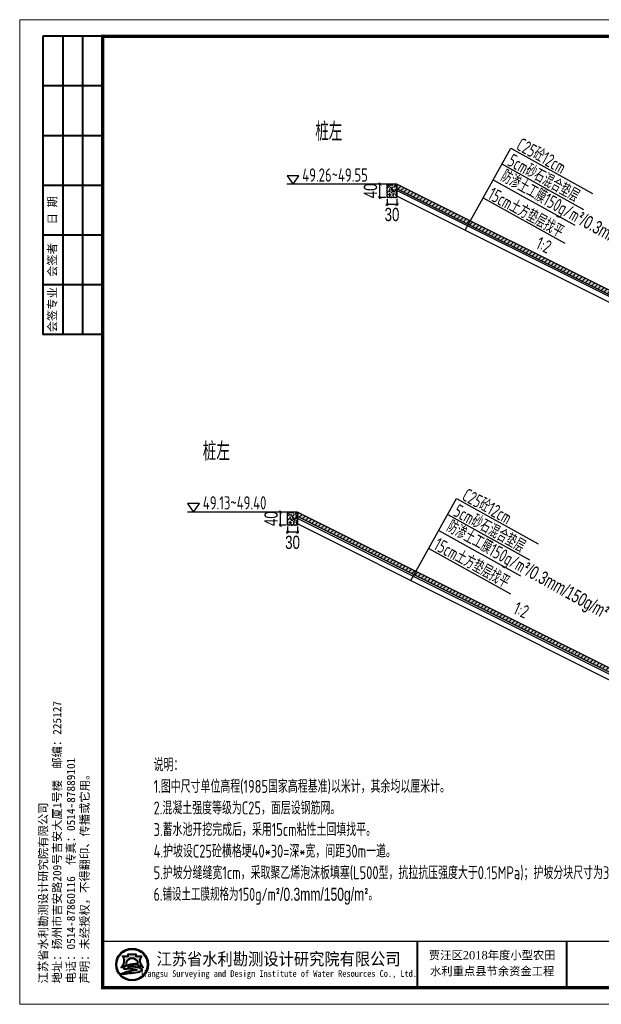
# Model space of a CAD drawing. Extents: x 195980 to 4556207, y -3208917 to -20115.
# Tile 1 of 6: x 195980 to 197735, y -23085 to -20115. Entities that reach past the tile are written whole.
import ezdxf
from ezdxf.enums import TextEntityAlignment as Align

# ---------------------------------------------------------------- set-up
doc = ezdxf.new("R2010")
doc.units = 0
doc.header["$MEASUREMENT"] = 0
doc.layers.get('0').update_dxf_attribs({"linetype": 'CONTINUOUS'})
doc.layers.get('DEFPOINTS').update_dxf_attribs({"linetype": 'CONTINUOUS'})
for name, color, linetype, lineweight in [('1', 7, 'CONTINUOUS', 40), ('标注', 7, 'CONTINUOUS', 18), ('细实线', 7, 'CONTINUOUS', 25)]:
    doc.layers.add(name, color=color, linetype=linetype, lineweight=lineweight)
doc.layers.add('文字', color=7, linetype='CONTINUOUS')
doc.layers.add('设计河道断面', color=1, linetype='CONTINUOUS')
doc.styles.add('HZTXT', font='hztxt_e.shx', dxfattribs={"width": 0.75, "bigfont": 'hztxt.shx'})
doc.styles.add('LYJFS', font='times.ttf', dxfattribs={"width": 0.7})
doc.styles.add('宋体', font='txt', dxfattribs={"width": 0.8, "height": 3.5})
doc.styles.add('样式 1', font='tssdeng.shx', dxfattribs={"width": 0.73, "bigfont": 'hztxt.shx'})
doc.dimstyles.new('副本 STANDARD', dxfattribs={"dimscale": 0, "dimtxt": 40, "dimasz": 10, "dimexe": 4, "dimexo": 4, "dimgap": 3, "dimtad": 1, "dimdec": 0, "dimzin": 0, "dimdsep": 46, "dimtxsty": 'HZTXT', "dimblk1": 'ARCHTICK', "dimblk2": 'ARCHTICK', "dimsah": 1, "dimcen": -0.09, "dimdle": 4, "dimclrd": 7, "dimclre": 7, "dimclrt": 7, "dimadec": 0, "dimazin": 0, "dimtfac": 1, "dimtdec": 0, "dimtofl": 0, "dimtmove": 2, "dimatfit": 3, "dimldrblk": 'ARCHTICK', "dimfxl": 0, "dimtolj": 1, "dimtzin": 0, "dimarcsym": 0})
pattern_1 = [(49.99999999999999, (0, 0), (14.34520365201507, -1.255042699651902), [1.5, -16.5]), (355, (0, 0), (-2.77502667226, 15.04384267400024), [1.2, -13.2]), (100.4514, (1.1954336, -0.1045868), (11.57018763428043, 13.78879084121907), [1.2748038, -14.02284224]), (46.18420000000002, (0, 4), (21.34482097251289, -3.310380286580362), [2.25, -24.75]), (96.6356, (1.7787349, 3.72413386), (18.69325411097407, 19.48235741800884), [1.91220576, -21.03426]), (351.1842, (0, 4), (18.69323890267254, 19.48237201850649), [1.8, -19.8]), (21, (2, 3), (11.93814104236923, -8.052377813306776), [1.5, -16.5]), (326.0000000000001, (2, 3), (4.866306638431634, 14.50300090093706), [1.2, -13.2]), (71.4514, (2.99484466, 2.32896788), (16.8044525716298, 6.450609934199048), [1.2748038, -14.02284224]), (37.50000000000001, (0, 0), (0.2431971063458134, 6.65787707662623), [0, -13.04, 0, -13.4, 0, -13.25]), (7.499999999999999, (0, 0), (5.261390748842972, 7.888234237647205), [0, -7.64, 0, -12.74, 0, -5.05]), (327.5, (-4.46, 0), (10.67644872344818, -0.4510974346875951), [0, -5, 0, -15.6, 0, -20.7]), (317.5, (-6.46, 0), (11.66372338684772, 2.002099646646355), [0, -6.5, 0, -10.36, 0, -14.7])]
pattern_2 = [(45, (0, 0), (-7.071067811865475, 7.071067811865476), [])]

# ---------------------------------------------------------------- blocks, each defined once
blk = doc.blocks.new('A$C182C1963')
at = {"layer": '1'}
h = blk.add_hatch(color=0, dxfattribs=at)
h.dxf.hatch_style = 1
h.paths.add_polyline_path([(387.6635072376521, 120.0000167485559, 1), (290.8865942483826, 120.0000167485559, 1)])
h.paths.add_polyline_path([(386.0348662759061, 120.0000167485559, 1), (292.5152352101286, 120.0000167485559, 1)], flags=16)
edge = h.paths.add_edge_path(flags=0)
edge.add_arc((383.4861905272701, 131.3700275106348), 20.66422200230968, 138.9741968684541, 204.1180883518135)
edge.add_arc((398.8515110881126, 138.2490898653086), 37.49914329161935, 204.1180883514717, 226.3928939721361)
edge.add_arc((409.9479209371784, 225.2986845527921), 120.0340818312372, 240.992989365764, 252.0665643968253, ccw=False)
edge.add_arc((358.8031712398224, 51.31315303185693), 69.36886086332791, 95.84285117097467, 98.84278199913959)
edge.add_line((348.1395339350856, 119.8574868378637), (348.1395370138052, 119.8574873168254))
edge.add_line((348.1395370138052, 119.8574873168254), (351.6060651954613, 120.396784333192))
edge.add_arc((409.9479209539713, 225.2986845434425), 120.0340818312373, 240.9190991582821, 240.9547345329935)
edge.add_arc((369.4667676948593, -17.23118712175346), 138.7377217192, 95.21036804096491, 97.36945019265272, ccw=False)
edge.add_ellipse((339.2750507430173, 122.9239386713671), major_axis=(-17.73815560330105, 0), ratio=0.8776980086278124, start_angle=172.6538623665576, end_angle=176.9129867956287)
edge.add_arc((355.1986943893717, 19.61409827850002), 102.4870363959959, 88.99992913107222, 98.52267106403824)
edge.add_arc((351.2653972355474, 45.86135578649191), 75.94670193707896, 98.5226710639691, 116.8491074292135)
edge.add_line((316.9646466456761, 113.62093108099), (316.9646378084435, 113.6209266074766))
edge.add_line((316.9646378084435, 113.6209266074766), (316.9646411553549, 113.620928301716))
edge.add_line((316.9646411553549, 113.620928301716), (321.8454333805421, 116.0916477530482))
edge.add_ellipse((339.2750507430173, 122.9239386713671), major_axis=(-17.73815560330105, 0), ratio=0.8776980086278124, start_angle=176.9129867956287, end_angle=378.3747381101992)
edge.add_arc((268.6021805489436, 225.2986845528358), 120.0340818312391, 290.1465745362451, 296.64951941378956, ccw=False)
edge.add_line((309.9446732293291, 112.6089374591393), (309.9446861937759, 112.6089422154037))
edge.add_arc((299.2446172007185, 141.7747607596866), 31.06664526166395, 282.3877277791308, 290.1465811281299, ccw=False)
edge.add_arc((279.6985903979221, 138.2490898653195), 37.49914329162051, 314.3441213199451, 335.8819116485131)
edge.add_arc((295.0639109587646, 131.3700275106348), 20.66422200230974, 335.8819116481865, 401.0258031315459)
edge.add_line((310.6532903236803, 144.9339989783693), (327.6243230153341, 144.9339989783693))
edge.add_line((327.6243230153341, 144.9339989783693), (327.6243230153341, 150.8006447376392))
edge.add_line((327.6243230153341, 150.8006447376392), (350.9257784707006, 150.8006447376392))
edge.add_line((350.9257784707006, 150.8006447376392), (350.9257784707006, 144.9339989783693))
edge.add_line((350.9257784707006, 144.9339989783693), (367.8968111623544, 144.9339989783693))
h = blk.add_hatch(color=0, dxfattribs=at)
h.dxf.hatch_style = 1
edge = h.paths.add_edge_path()
edge.add_arc((358.0942437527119, 95.75134737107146), 14.61698591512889, 43.31770961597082, 70.37003522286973)
edge.add_arc((344.2981003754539, 57.07130054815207), 55.68375586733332, 70.37003522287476, 84.52854590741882)
edge.add_arc((338.4297766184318, -4.193492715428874), 117.2289597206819, 84.5285459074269, 95.17746754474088)
edge.add_arc((339.845647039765, 98.71857969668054), 18.31337926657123, 111.7965680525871, 130.9174013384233, ccw=False)
edge.add_arc((358.8031712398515, 51.31315303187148), 69.36886086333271, 98.84274785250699, 111.79656805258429, ccw=False)
edge.add_arc((369.4667676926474, -17.23118711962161), 138.73772171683, 95.21036804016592, 98.84274785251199, ccw=False)
edge.add_ellipse((339.2750507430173, 122.9239386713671), major_axis=(-17.73815560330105, 0), ratio=0.8776980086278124, start_angle=172.6538623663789, end_angle=176.9129867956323)
edge.add_arc((355.1986943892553, 19.61409827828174), 102.4870363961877, 88.99992913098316, 98.52267106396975)
edge.add_arc((351.2653972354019, 45.86135578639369), 75.94670193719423, 98.5226710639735, 116.8491039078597)
edge.add_arc((322.5213717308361, 102.6438816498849), 12.30336571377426, 116.8491039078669, 139.2900683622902)
edge.add_arc((314.6766120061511, 109.3938056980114), 1.954369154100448, 139.2900683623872, 263.050638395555)
edge.add_arc((316.5081079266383, 124.4199200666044), 17.0916902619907, 263.0506383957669, 272.136251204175)
edge.add_arc((328.184584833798, -188.6063797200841), 296.1523112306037, 88.46268833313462, 92.13625120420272, ccw=False)
edge.add_arc((334.7617713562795, 56.46727776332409), 50.99041171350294, 68.07113774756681, 88.46268833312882, ccw=False)
edge.add_arc((375.8583982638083, -109.1731708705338), 214.080615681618, 95.91294384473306, 98.79521578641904)
edge.add_arc((362.1855393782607, -20.80306901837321), 124.6590188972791, 98.79521578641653, 117.8496747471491)
edge.add_arc((947.1746181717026, -2284.932857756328), 2459.934265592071, 104.7703900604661, 105.15790668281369, ccw=False)
edge.add_line((320.0240243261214, 93.7135480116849), (311.988818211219, 90.45503037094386))
edge.add_arc((525.6005322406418, -881.2406919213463), 994.8982566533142, 100.90627282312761, 102.39834375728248, ccw=False)
edge.add_line((337.3628490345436, 95.68771677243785), (331.2568751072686, 93.80186679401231))
edge.add_arc((308.1631531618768, 379.7211254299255), 286.8503833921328, 274.6177604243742, 279.6944367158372)
edge.add_arc((348.7654448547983, 142.0489848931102), 45.73507388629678, 279.694436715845, 287.6119267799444)
edge.add_arc((357.6081272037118, 114.1934379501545), 16.50966496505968, 287.6119267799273, 311.5140981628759)
edge.add_arc((366.7270248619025, 103.8915080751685), 2.751610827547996, 311.5140981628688, 403.3177096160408)
edge = h.paths.add_edge_path()
edge.add_arc((383.4861905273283, 131.3700275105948), 20.66422200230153, 138.9741968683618, 204.1180883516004, ccw=False)
edge.add_line((367.8968111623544, 144.9339989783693), (350.9257784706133, 144.9339989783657))
edge.add_line((350.9257784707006, 144.9339989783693), (350.9257784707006, 150.8006447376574))
edge.add_line((350.9257784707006, 150.8006447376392), (327.6243230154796, 150.8006447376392))
edge.add_line((327.6243230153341, 150.8006447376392), (327.6243230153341, 144.9339989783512))
edge.add_line((327.6243230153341, 144.9339989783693), (310.653290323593, 144.933998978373))
edge.add_arc((295.0639109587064, 131.3700275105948), 20.66422200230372, -24.118088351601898, 41.0258031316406, ccw=False)
edge.add_arc((279.698590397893, 138.2490898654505), 37.49914329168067, 314.34412131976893, 335.8819116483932, ccw=False)
edge.add_arc((299.2446172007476, 141.7747607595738), 31.06664526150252, 282.3877277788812, 290.1465811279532)
edge.add_arc((268.602180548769, 225.2986845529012), 120.0340818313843, 290.1465811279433, 296.6495194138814)
edge.add_ellipse((339.2750507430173, 122.9239386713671), major_axis=(-17.73815560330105, 0), ratio=0.8776980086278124, start_angle=176.9129867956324, end_angle=378.37473811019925, ccw=False)
edge.add_ellipse((339.2750507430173, 122.9239386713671), major_axis=(-17.73815560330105, 0), ratio=0.8776980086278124, start_angle=172.653862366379, end_angle=176.9129867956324, ccw=False)
edge.add_ellipse((339.2750507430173, 122.9239386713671), major_axis=(-17.73815560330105, 0), ratio=0.8776980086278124, start_angle=161.6252618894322, end_angle=172.653862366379, ccw=False)
edge.add_arc((409.9479209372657, 225.2986845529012), 120.0340818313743, 243.3504805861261, 249.853418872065)
edge.add_arc((379.3054842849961, 141.7747607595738), 31.06664526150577, 249.8534188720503, 257.61227222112)
edge.add_arc((398.8515110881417, 138.2490898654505), 37.49914329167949, 204.1180883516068, 225.6558786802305, ccw=False)
at = {"layer": '1', "color": 0, "lineweight": 0}
for p, q in [((5.528389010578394e-05, 1.674855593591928e-05), (5.528389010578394e-05, 2970.000016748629)), ((5.528389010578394e-05, 2970.000016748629), (4200.00005528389, 2970.000016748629)), ((4200.00005528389, 1.674855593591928e-05), (5.528389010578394e-05, 1.674855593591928e-05))]:
    blk.add_line(p, q, dxfattribs=at)
at = {"layer": '1', "color": 0}
for p, q in [((250.0000552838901, 2920.000016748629), (70.0000552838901, 2920.000016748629)), ((70.0000552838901, 2920.000016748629), (70.0000552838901, 2020.000016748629)), ((130.0000552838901, 2920.000016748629), (130.0000552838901, 2020.000016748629)), ((190.0000552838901, 2920.000016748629), (190.0000552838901, 2020.000016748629)), ((250.0000552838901, 2770.000016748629), (70.0000552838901, 2770.000016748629)), ((250.0000552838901, 2620.000016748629), (70.0000552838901, 2620.000016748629)), ((250.0000552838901, 2470.000016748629), (70.0000552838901, 2470.000016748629)), ((250.0000552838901, 2320.000016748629), (70.0000552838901, 2320.000016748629)), ((250.0000552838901, 2170.000016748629), (70.0000552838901, 2170.000016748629)), ((250.0000552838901, 2020.000016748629), (70.0000552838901, 2020.000016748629)), ((1200.00005528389, 190.0000167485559), (1200.00005528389, 50.00001674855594)), ((1650.00005528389, 190.0000167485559), (1650.00005528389, 50.00001674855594))]:
    blk.add_line(p, q, dxfattribs=at)
at = {"layer": '1', "color": 0, "lineweight": 0, "const_width": 10}
blk.add_lwpolyline([(250.0000552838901, 2920.000016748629), (4150.00005528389, 2920.000016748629), (4150.00005528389, 50.00001674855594), (250.0000552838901, 50.00001674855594)], close=True, dxfattribs=at)
at = {"layer": '1', "color": 0, "lineweight": 0, "const_width": 4}
blk.add_lwpolyline([(4150.00005528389, 190.0000167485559), (250.0000552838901, 190.0000167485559)], dxfattribs=at)
at = {"layer": '1', "color": 0}
for points in [[(322.4412734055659, 118.0161935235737, -0.02838203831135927), (309.9446861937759, 112.6089422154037, -0.03386732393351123), (305.9092243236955, 111.4314013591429, 0.09425397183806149), (313.9242542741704, 122.9262415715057, 0.2921547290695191), (310.6532903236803, 144.9339989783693), (327.6243230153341, 144.9339989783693), (327.6243230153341, 150.8006447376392), (350.9257784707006, 150.8006447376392), (350.9257784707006, 144.9339989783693), (367.8968111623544, 144.9339989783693, 0.29215472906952), (364.6258472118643, 122.9262415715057, 0.09425397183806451), (372.6408771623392, 111.4314013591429, -0.03386732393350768), (368.6054152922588, 112.6089422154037, -0.02838203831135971), (356.1088280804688, 118.0161935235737)], [(356.9874665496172, 122.0855231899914, 0.04157472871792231), (340.0100399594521, 120.9694010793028, 0.08013502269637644), (316.9646508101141, 113.6209331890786, 0.09823132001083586), (313.1951585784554, 110.668503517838, 0.599439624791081), (314.4401488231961, 107.4537943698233, 0.03966424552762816), (317.1452174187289, 107.3401083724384, -0.01603031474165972), (336.1297386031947, 107.4393363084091, -0.08921046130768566), (353.8044019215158, 103.7684437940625, 0.01257694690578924), (343.1247617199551, 102.3901034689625, 0.08333285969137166), (303.950656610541, 89.41747997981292, -0.001690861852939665), (320.0240243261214, 93.7135480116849), (311.9888182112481, 90.45503037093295, -0.006510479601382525), (337.3628490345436, 95.68771677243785), (331.2568751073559, 93.80186679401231, 0.02215480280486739), (356.4669417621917, 96.96701589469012, 0.03456031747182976), (362.6034284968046, 98.45761886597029, 0.1046726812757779), (368.5508043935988, 101.8311221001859, 0.4234638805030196), (368.72898887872, 105.7792321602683, 0.1185893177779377), (363.0047354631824, 109.5188216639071, 0.06185687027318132), (349.6075361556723, 112.5013515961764, 0.04649815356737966), (327.8509267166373, 112.5571686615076, -0.08362449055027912), (333.045665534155, 115.722700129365, -0.05658197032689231), (348.1395747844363, 119.8574931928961, -0.01585057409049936), (356.8676080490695, 120.9332678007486)]]:
    blk.add_lwpolyline(points, format="xyb", dxfattribs=at)
for radius in [48.38845649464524, 46.75981553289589]:
    blk.add_circle((339.2750507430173, 120.0000167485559), radius, dxfattribs=at)
blk.add_arc((358.8031712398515, 51.31315303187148), 69.36886086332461, 98.84274785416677, 111.7965680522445, dxfattribs=at)
for start_param, end_param in [(2.820892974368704, 6.603884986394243), (3.013378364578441, 3.087714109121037)]:
    blk.add_ellipse((339.2750507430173, 122.9239386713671), major_axis=(-17.73815560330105, 0), ratio=0.8776980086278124, start_param=start_param, end_param=end_param, dxfattribs=at)
at = {"layer": '1', "color": 0, "style": '宋体'}
for s, height, width, p in [('江苏省水利勘测设计研究院有限公司', 37.5, 0.9, (781.2732477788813, 137.5084757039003)), ('Jiangsu Surveying and Design Institute of Water Resources Co., Ltd.', 20, 0.8, (779.551968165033, 90.13405473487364))]:
    blk.add_text(s, height=height, dxfattribs=dict(at, width=width)).set_placement(p, align=Align.MIDDLE)
at = {"layer": '1', "color": 0, "style": 'LYJFS'}
for s, p in [('贾汪区2018年度小型农田', (1425.910401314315, 148.0961932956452)), ('水利重点县节余资金工程', (1425.910401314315, 99.86125434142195))]:
    blk.add_text(s, height=25, dxfattribs=at).set_placement(p, align=Align.MIDDLE_CENTER)
at = {"layer": '1', "color": 0, "char_height": 25, "rotation": 90, "style": '宋体'}
for s, insert, attachment_point in [('{\\W1;日 期}', (100.0000552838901, 2395.000016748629), 5), ('{\\W1;会签者}', (100.0000552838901, 2245.000016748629), 5), ('{\\W1;会签专业}', (100.0000552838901, 2095.000016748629), 5), ('{\\W1;江苏省水利勘测设计研究院有限公司\\P地址：扬州市吉安路209号吉安大厦1号楼  邮编：225127\\P电话：0514-87860116  传真：0514-87889101\\P声明：未经授权，不得翻印、传播或它用。}', (58.78850743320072, 62.98895180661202), 1)]:
    blk.add_mtext(s, dxfattribs=dict(at, insert=insert, attachment_point=attachment_point))
blk = doc.blocks.new('_ARCHTICK')
at = {"color": 0, "linetype": 'ByBlock', "const_width": 0.15}
blk.add_lwpolyline([(-0.5, -0.5), (0.5, 0.5)], dxfattribs=at)
blk = doc.blocks.new('*D195')
at = {"layer": 'DEFPOINTS', "color": 0, "ltscale": 10, "transparency": 16777216}
for p in [(197088.4377229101, -20651.03208034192), (197118.4377229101, -20651.03208034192), (197088.4377229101, -20672.03208034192)]:
    blk.add_point(p, dxfattribs=at)
at = {"layer": '设计河道断面', "color": 7, "lineweight": -2, "ltscale": 10, "transparency": 16777216}
for p, q in [((197088.4377229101, -20655.03208034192), (197088.4377229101, -20676.03208034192)), ((197118.4377229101, -20655.03208034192), (197118.4377229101, -20676.03208034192)), ((197122.4377229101, -20672.03208034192), (197084.4377229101, -20672.03208034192))]:
    blk.add_line(p, q, dxfattribs=at)
at = {"layer": '设计河道断面', "color": 7, "lineweight": -2, "ltscale": 10, "transparency": 16777216, "xscale": 10, "yscale": 10, "zscale": 10, "rotation": 180}
blk.add_blockref('_ARCHTICK', (197088.4377229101, -20672.03208034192), dxfattribs=at)
at = {"layer": '设计河道断面', "color": 7, "lineweight": -2, "ltscale": 10, "transparency": 16777216, "xscale": 10, "yscale": 10, "zscale": 10}
blk.add_blockref('_ARCHTICK', (197118.4377229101, -20672.03208034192), dxfattribs=at)
at = {"layer": '设计河道断面', "color": 7, "ltscale": 10, "transparency": 16777216, "insert": (197103.4377229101, -20702.53208034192), "char_height": 40, "attachment_point": 5, "style": 'HZTXT'}
blk.add_mtext('\\A1;30', dxfattribs=at)
blk = doc.blocks.new('*D196')
at = {"layer": 'DEFPOINTS', "color": 0, "ltscale": 10, "transparency": 16777216}
for p in [(197067.1823142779, -20611.03208034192), (197088.4377229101, -20611.03208034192), (197088.4377229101, -20651.03208034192)]:
    blk.add_point(p, dxfattribs=at)
at = {"layer": '设计河道断面', "color": 7, "lineweight": -2, "ltscale": 10, "transparency": 16777216}
for p, q in [((197084.4377229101, -20611.03208034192), (197063.1823142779, -20611.03208034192)), ((197067.1823142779, -20655.03208034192), (197067.1823142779, -20607.03208034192)), ((197084.4377229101, -20651.03208034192), (197063.1823142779, -20651.03208034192))]:
    blk.add_line(p, q, dxfattribs=at)
at = {"layer": '设计河道断面', "color": 7, "lineweight": -2, "ltscale": 10, "transparency": 16777216, "xscale": 10, "yscale": 10, "zscale": 10}
for p, rotation in [((197067.1823142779, -20611.03208034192), 90), ((197067.1823142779, -20651.03208034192), 270)]:
    blk.add_blockref('_ARCHTICK', p, dxfattribs=dict(at, rotation=rotation))
at = {"layer": '设计河道断面', "color": 7, "ltscale": 10, "transparency": 16777216, "insert": (197038.6823142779, -20631.03208034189), "char_height": 40, "attachment_point": 5, "rotation": 90, "style": 'HZTXT'}
blk.add_mtext('\\A1;40', dxfattribs=at)
blk = doc.blocks.new('*D204')
at = {"layer": 'DEFPOINTS', "color": 0, "ltscale": 10, "transparency": 16777216}
for p in [(196788.4377229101, -21639.85161263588), (196818.4377229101, -21639.85161263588), (196788.4377229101, -21660.85161263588)]:
    blk.add_point(p, dxfattribs=at)
at = {"layer": '设计河道断面', "color": 7, "lineweight": -2, "ltscale": 10, "transparency": 16777216}
for p, q in [((196788.4377229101, -21643.85161263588), (196788.4377229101, -21664.85161263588)), ((196818.4377229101, -21643.85161263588), (196818.4377229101, -21664.85161263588)), ((196822.4377229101, -21660.85161263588), (196784.4377229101, -21660.85161263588))]:
    blk.add_line(p, q, dxfattribs=at)
at = {"layer": '设计河道断面', "color": 7, "lineweight": -2, "ltscale": 10, "transparency": 16777216, "xscale": 10, "yscale": 10, "zscale": 10, "rotation": 180}
blk.add_blockref('_ARCHTICK', (196788.4377229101, -21660.85161263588), dxfattribs=at)
at = {"layer": '设计河道断面', "color": 7, "lineweight": -2, "ltscale": 10, "transparency": 16777216, "xscale": 10, "yscale": 10, "zscale": 10}
blk.add_blockref('_ARCHTICK', (196818.4377229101, -21660.85161263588), dxfattribs=at)
at = {"layer": '设计河道断面', "color": 7, "ltscale": 10, "transparency": 16777216, "insert": (196803.4377229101, -21691.35161263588), "char_height": 40, "attachment_point": 5, "style": 'HZTXT'}
blk.add_mtext('\\A1;30', dxfattribs=at)
blk = doc.blocks.new('*D205')
at = {"layer": 'DEFPOINTS', "color": 0, "ltscale": 10, "transparency": 16777216}
for p in [(196767.1823142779, -21599.85161263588), (196788.4377229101, -21599.85161263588), (196788.4377229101, -21639.85161263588)]:
    blk.add_point(p, dxfattribs=at)
at = {"layer": '设计河道断面', "color": 7, "lineweight": -2, "ltscale": 10, "transparency": 16777216}
for p, q in [((196784.4377229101, -21599.85161263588), (196763.1823142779, -21599.85161263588)), ((196767.1823142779, -21643.85161263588), (196767.1823142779, -21595.85161263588)), ((196784.4377229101, -21639.85161263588), (196763.1823142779, -21639.85161263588))]:
    blk.add_line(p, q, dxfattribs=at)
at = {"layer": '设计河道断面', "color": 7, "lineweight": -2, "ltscale": 10, "transparency": 16777216, "xscale": 10, "yscale": 10, "zscale": 10}
for p, rotation in [((196767.1823142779, -21599.85161263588), 90), ((196767.1823142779, -21639.85161263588), 270)]:
    blk.add_blockref('_ARCHTICK', p, dxfattribs=dict(at, rotation=rotation))
at = {"layer": '设计河道断面', "color": 7, "ltscale": 10, "transparency": 16777216, "insert": (196738.6823142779, -21619.85161263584), "char_height": 40, "attachment_point": 5, "rotation": 90, "style": 'HZTXT'}
blk.add_mtext('\\A1;40', dxfattribs=at)

msp = doc.modelspace()

# ---------------------------------------------------------------- hatches: boundary and pattern name
at = {"ltscale": 10}
h = msp.add_hatch(dxfattribs=at)
h.set_pattern_fill('AR-CONC', color=256, scale=2)
h.set_pattern_definition([(130, (399977.4562721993, 124.5720517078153), (-14.34520365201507, -1.255042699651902), [1.5, -16.5]), (185, (399977.4562721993, 124.5720517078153), (2.77502667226, 15.04384267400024), [1.2, -13.2]), (79.54860000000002, (399976.2608385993, 124.4674649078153), (-11.57018763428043, 13.78879084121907), [1.274803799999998, -14.02284223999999]), (133.8158, (399977.4562721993, 128.5720517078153), (-21.34482097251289, -3.310380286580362), [2.25, -24.75]), (83.3644, (399975.6775372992, 128.2961855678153), (-18.69325411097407, 19.48235741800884), [1.91220576, -21.03426]), (188.8158, (399977.4562721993, 128.5720517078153), (-18.69323890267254, 19.48237201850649), [1.799999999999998, -19.79999999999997]), (159, (399975.4562721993, 127.5720517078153), (-11.93814104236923, -8.052377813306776), [1.5, -16.5]), (214, (399975.4562721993, 127.5720517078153), (-4.866306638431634, 14.50300090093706), [1.2, -13.2]), (108.5485999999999, (399974.4614275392, 126.9010195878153), (-16.8044525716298, 6.450609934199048), [1.274803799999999, -14.02284223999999]), (142.5, (399977.4562721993, 124.5720517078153), (-0.2431971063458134, 6.65787707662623), [0, -13.04, 0, -13.4, 0, -13.25]), (172.5, (399977.4562721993, 124.5720517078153), (-5.261390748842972, 7.888234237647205), [0, -7.64, 0, -12.74, 0, -5.05]), (212.5, (399981.9162721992, 124.5720517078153), (-10.67644872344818, -0.451097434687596), [0, -4.999999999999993, 0, -15.59999999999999, 0, -20.69999999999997]), (222.5, (399983.9162721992, 124.5720517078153), (-11.66372338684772, 2.002099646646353), [0, -6.5, 0, -10.36, 0, -14.7])])
h.paths.add_polyline_path([(197088.4377229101, -20611.03208034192), (197088.4377229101, -20651.03208034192), (197118.4377229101, -20651.03208034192), (197118.4377229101, -20611.03208034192)])
h = msp.add_hatch(dxfattribs=at)
h.set_pattern_fill('AR-CONC', color=256, scale=2)
h.set_pattern_definition(pattern_1)
h.paths.add_polyline_path([(197339.7297111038, -20721.67807443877), (197333.892195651, -20732.1757245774), (197818.4377229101, -20974.44848820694), (197818.4377229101, -20961.03208034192)])
h.paths.add_polyline_path([(198781.6535874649, -20842.84055592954), (198775.8160720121, -20832.34290579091), (198518.4377229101, -20961.03208034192), (198518.4377229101, -20974.44848820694)])
h.paths.add_polyline_path([(199218.4377229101, -20624.4484882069), (199218.4377229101, -20611.03208034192), (198775.8160720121, -20832.34290579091), (198781.6535874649, -20842.84055592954)])
h.paths.add_polyline_path([(198031.8273326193, -20961.03208034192), (197848.4377229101, -20961.03208034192), (197848.4377229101, -20973.03208034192), (198031.8273326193, -20973.03208034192)])
h.paths.add_polyline_path([(198488.4377229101, -20961.03208034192), (198031.8273326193, -20961.03208034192), (198031.8273326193, -20973.03208034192), (198488.4377229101, -20973.03208034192)])
h.paths.add_polyline_path([(197118.4377229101, -20611.03208034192), (197118.4377229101, -20624.44848820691), (197333.892195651, -20732.17572457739), (197339.7297111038, -20721.67807443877)])
h = msp.add_hatch(dxfattribs=at)
h.set_pattern_fill('AR-CONC', color=256, scale=2)
h.set_pattern_definition([(130, (399677.4562721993, -864.2474805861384), (-14.34520365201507, -1.255042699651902), [1.5, -16.5]), (185, (399677.4562721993, -864.2474805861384), (2.77502667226, 15.04384267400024), [1.2, -13.2]), (79.54860000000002, (399676.2608385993, -864.3520673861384), (-11.57018763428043, 13.78879084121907), [1.274803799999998, -14.02284223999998]), (133.8158, (399677.4562721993, -860.2474805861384), (-21.34482097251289, -3.310380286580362), [2.25, -24.75]), (83.3644, (399675.6775372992, -860.5233467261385), (-18.69325411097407, 19.48235741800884), [1.91220576, -21.03426]), (188.8158, (399677.4562721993, -860.2474805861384), (-18.69323890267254, 19.48237201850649), [1.799999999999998, -19.79999999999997]), (159, (399675.4562721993, -861.2474805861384), (-11.93814104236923, -8.052377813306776), [1.5, -16.5]), (214, (399675.4562721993, -861.2474805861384), (-4.866306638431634, 14.50300090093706), [1.2, -13.2]), (108.5485999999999, (399674.4614275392, -861.9185127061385), (-16.8044525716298, 6.450609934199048), [1.274803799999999, -14.02284223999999]), (142.5, (399677.4562721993, -864.2474805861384), (-0.2431971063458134, 6.65787707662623), [0, -13.04, 0, -13.4, 0, -13.25]), (172.5, (399677.4562721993, -864.2474805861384), (-5.261390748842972, 7.888234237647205), [0, -7.64, 0, -12.74, 0, -5.05]), (212.5, (399681.9162721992, -864.2474805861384), (-10.67644872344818, -0.451097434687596), [0, -4.999999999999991, 0, -15.59999999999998, 0, -20.69999999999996]), (222.5, (399683.9162721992, -864.2474805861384), (-11.66372338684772, 2.002099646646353), [0, -6.5, 0, -10.36, 0, -14.7])])
h.paths.add_polyline_path([(196788.4377229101, -21599.85161263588), (196788.4377229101, -21639.85161263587), (196818.4377229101, -21639.85161263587), (196818.4377229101, -21599.85161263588)])
h = msp.add_hatch(dxfattribs=at)
h.set_pattern_fill('AR-CONC', color=256, scale=2)
h.set_pattern_definition(pattern_1)
h.paths.add_polyline_path([(196818.4377229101, -21599.85161263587), (196818.4377229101, -21613.26802050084), (197170.463997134, -21789.28115761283), (197176.3015125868, -21778.78350747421)])
h.paths.add_polyline_path([(197176.3015125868, -21778.78350747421), (197170.463997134, -21789.28115761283), (197818.4377229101, -22113.26802050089), (197818.4377229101, -22099.85161263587)])
h.paths.add_polyline_path([(198488.4377229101, -22099.85161263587), (198042.4593357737, -22099.85161263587), (198042.4593357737, -22111.85161263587), (198488.4377229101, -22111.85161263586)])
h.paths.add_polyline_path([(198042.4593357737, -22099.85161263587), (197848.4377229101, -22099.85161263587), (197848.4377229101, -22111.85161263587), (198042.4593357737, -22111.85161263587)])
h.paths.add_polyline_path([(198981.5950705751, -21881.68934666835), (198975.7575551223, -21871.19169652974), (198518.4377229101, -22099.85161263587), (198518.4377229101, -22113.26802050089)])
h.paths.add_polyline_path([(199518.43772291, -21613.26802050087), (199518.43772291, -21599.85161263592), (198975.7575551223, -21871.19169652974), (198981.5950705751, -21881.68934666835)])
at = {"layer": '设计河道断面', "ltscale": 10}
h = msp.add_hatch(dxfattribs=at)
h.set_pattern_fill('ANSI31', color=0, scale=80, style=0)
h.set_pattern_definition(pattern_2)
h.paths.add_polyline_path([(197118.4377229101, -20611.03208034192), (197118.4377229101, -20624.44848820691), (197333.892195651, -20732.1757245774), (197339.7297111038, -20721.67807443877)])
h.paths.add_polyline_path([(197339.7297111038, -20721.67807443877), (197333.892195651, -20732.1757245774), (197818.4377229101, -20974.44848820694), (197818.4377229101, -20961.03208034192)])
h.paths.add_polyline_path([(198031.8273326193, -20961.03208034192), (197848.4377229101, -20961.03208034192), (197848.4377229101, -20973.03208034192), (198031.8273326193, -20973.03208034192)])
h.paths.add_polyline_path([(198488.4377229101, -20961.03208034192), (198031.8273326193, -20961.03208034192), (198031.8273326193, -20973.03208034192), (198488.4377229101, -20973.03208034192)])
h.paths.add_polyline_path([(198781.6535874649, -20842.84055592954), (198775.8160720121, -20832.34290579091), (198518.4377229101, -20961.03208034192), (198518.4377229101, -20974.44848820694)])
h.paths.add_polyline_path([(199218.4377229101, -20624.4484882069), (199218.4377229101, -20611.03208034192), (198775.8160720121, -20832.34290579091), (198781.6535874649, -20842.84055592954)])
h = msp.add_hatch(dxfattribs=at)
h.set_pattern_fill('ANSI31', color=0, scale=80, style=0)
h.set_pattern_definition(pattern_2)
h.paths.add_polyline_path([(196818.4377229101, -21599.85161263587), (196818.4377229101, -21613.26802050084), (197170.463997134, -21789.28115761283), (197176.3015125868, -21778.78350747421)])
h.paths.add_polyline_path([(197176.3015125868, -21778.78350747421), (197170.463997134, -21789.28115761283), (197818.4377229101, -22113.26802050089), (197818.4377229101, -22099.85161263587)])
h.paths.add_polyline_path([(198488.4377229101, -22099.85161263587), (198042.4593357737, -22099.85161263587), (198042.4593357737, -22111.85161263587), (198488.4377229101, -22111.85161263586)])
h.paths.add_polyline_path([(198042.4593357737, -22099.85161263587), (197848.4377229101, -22099.85161263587), (197848.4377229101, -22111.85161263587), (198042.4593357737, -22111.85161263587)])
h.paths.add_polyline_path([(198981.5950705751, -21881.68934666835), (198975.7575551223, -21871.19169652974), (198518.4377229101, -22099.85161263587), (198518.4377229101, -22113.26802050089)])
h.paths.add_polyline_path([(199518.43772291, -21613.26802050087), (199518.43772291, -21599.85161263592), (198975.7575551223, -21871.19169652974), (198981.5950705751, -21881.68934666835)])

# ---------------------------------------------------------------- linework, layer by layer
for points in [[(196804.7419440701, -20611.03208034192), (196822.6530580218, -20585.55168354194), (196786.8308301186, -20585.55168354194)], [(196504.7419440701, -21599.85161263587), (196522.6530580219, -21574.3712158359), (196486.8308301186, -21574.3712158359)]]:
    msp.add_lwpolyline(points, close=True)
at = {"layer": '细实线', "lineweight": -3, "ltscale": 60}
for p, q in [((197324.1630032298, -20749.67180814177), (197462.0359654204, -20501.73377142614)), ((197462.0359654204, -20501.73377142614), (197708.4149233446, -20638.73976373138)), ((197435.3064052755, -20549.80175052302), (197681.6853631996, -20686.80774282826)), ((197408.5768451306, -20597.86972961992), (197654.9558030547, -20734.87572192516)), ((197378.342349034, -20652.2406627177), (197624.7213069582, -20789.24665502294)), ((197160.7348047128, -21806.77724117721), (197298.6077669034, -21558.83920446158)), ((197298.6077669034, -21558.83920446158), (197544.9867248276, -21695.84519676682)), ((197271.8782067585, -21606.90718355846), (197518.2571646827, -21743.9131758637)), ((197245.1486466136, -21654.97516265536), (197491.5276045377, -21791.9811549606)), ((197214.9141505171, -21709.34609575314), (197461.2931084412, -21846.35208805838))]:
    msp.add_line(p, q, dxfattribs=at)
at = {"layer": '设计河道断面', "ltscale": 10}
for p, q in [((197118.4377229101, -20611.03208034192), (196786.0972209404, -20611.03208034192)), ((197088.4377229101, -20651.03208034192), (197088.4377229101, -20611.03208034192)), ((197118.4377229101, -20611.03208034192), (197088.4377229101, -20611.03208034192)), ((197118.4377229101, -20611.03208034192), (197118.4377229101, -20651.03208034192)), ((197818.4377229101, -20961.03208034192), (197118.4377229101, -20611.03208034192)), ((197118.4377229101, -20651.03208034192), (197088.4377229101, -20651.03208034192)), ((196818.4377229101, -21599.85161263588), (196486.0972209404, -21599.85161263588)), ((196788.4377229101, -21639.85161263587), (196788.4377229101, -21599.85161263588)), ((196818.4377229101, -21599.85161263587), (196818.4377229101, -21639.85161263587)), ((197818.4377229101, -22099.85161263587), (196818.4377229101, -21599.85161263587)), ((196818.4377229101, -21639.85161263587), (196788.4377229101, -21639.85161263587))]:
    msp.add_line(p, q, dxfattribs=at)
at = {"layer": '设计河道断面', "color": 0, "ltscale": 10}
for p, q in [((197818.4377229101, -20974.44848820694), (197118.4377229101, -20624.4484882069)), ((197813.4377229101, -20977.53865815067), (197118.4377229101, -20630.03865815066)), ((197798.4377229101, -20986.80916798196), (197118.4377229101, -20646.80916798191)), ((197818.4377229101, -22113.26802050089), (196818.4377229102, -21613.26802050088)), ((197813.4377229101, -22116.35819044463), (196818.4377229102, -21618.85819044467)), ((197798.4377229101, -22125.62870027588), (196818.4377229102, -21635.6287002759))]:
    msp.add_line(p, q, dxfattribs=at)

# ---------------------------------------------------------------- block references
at = {"layer": '1', "color": 0}
msp.add_blockref('A$C182C1963', (195979.8878091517, -23084.66391544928), dxfattribs=at)

# ---------------------------------------------------------------- texts
at = {"style": '样式 1', "width": 0.73}
for s, height, p in [('桩左', 56, (196871.7873731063, -20480.29610422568)), ('49.26~49.55', 40, (196832.5756330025, -20603.22761370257)), ('桩左', 56, (196532.5056202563, -21444.93691176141)), ('49.13~49.40', 40, (196532.5756330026, -21592.04714599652))]:
    msp.add_text(s, height=height, dxfattribs=at).set_placement(p)
for p in [(197534.4248595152, -20804.05673521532), (197466.4142316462, -21904.76416282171)]:
    msp.add_text('1:2', height=39.99999999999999, rotation=335.7606892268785, dxfattribs=at).set_placement(p)
at = {"layer": '文字', "insert": (196384.1319053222, -22342.6686461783), "char_height": 39.05556480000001, "width": 1812.829783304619, "attachment_point": 1, "style": '样式 1'}
msp.add_mtext('说明：\\P1.图中尺寸单位高程(1985国家高程基准)以米计，其余均以厘米计。\\P2.混凝土强度等级为C25，面层设钢筋网。\\P3.蓄水池开挖完成后，采用15cm粘性土回填找平。\\P4.护坡设C25砼横格埂40*30=深*宽，间距30m一道。\\P5.护坡分缝缝宽1cm，采取聚乙烯泡沫板填塞(L500型，抗拉抗压强度大于0.15MPa)；护坡分块尺寸为3.0×3.0m，并分块浇筑。\\P{\\W0.7;\\C0;6.铺设土工膜规格为150g/m\\fISOCPEUR|b0|i0|c0|p34;²\\Fhztxt_e,hztxt|c134;/0.3mm/150g/m\\fISOCPEUR|b0|i0|c0|p34;²\\Fhztxt_e,hztxt|c134;。}', dxfattribs=at)
at = {"layer": '标注', "style": '样式 1', "width": 0.7}
for s, rotation, p in [('C25砼12cm', 330.9225138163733, (197475.4266419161, -20504.17981039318)), ('5cm砂石混合垫层', 330.9225138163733, (197448.6970817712, -20552.24778949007)), ('15cm土方垫层找平', 330.9225138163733, (197389.3781588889, -20653.37721144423)), ('C25砼12cm', 330.9225138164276, (197311.9984433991, -21561.28524342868)), ('5cm砂石混合垫层', 330.9225138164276, (197285.2688832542, -21609.35322252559)), ('15cm土方垫层找平', 330.9225138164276, (197225.9499603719, -21710.48264447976))]:
    msp.add_text(s, height=39.99999999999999, rotation=rotation, dxfattribs=at).set_placement(p)
at = {"layer": '标注', "char_height": 39.99999999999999, "width": 1707.566069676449, "attachment_point": 1, "rotation": 330.9225138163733, "style": '样式 1'}
for insert in [(197447.2638318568, -20564.32050334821), (197283.8356333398, -21621.42593638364)]:
    msp.add_mtext('{\\W0.7;\\C0;防渗土工膜150g/m\\fISOCPEUR|b0|i0|c0|p34;²\\Fhztxt_e,hztxt|c134;/0.3mm/150g/m\\fISOCPEUR|b0|i0|c0|p34;²}', dxfattribs=dict(at, insert=insert))

# ---------------------------------------------------------------- dimensions: what is measured, and where the dimension line sits
at = {"layer": '设计河道断面', "ltscale": 10}
for base, p1, p2, picture, middle in [((197067.1823142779, -20611.03208034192), (197088.4377229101, -20651.03208034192), (197088.4377229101, -20611.03208034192), '*D196', (197038.6823142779, -20631.03208034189)), ((196767.1823142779, -21599.85161263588), (196788.4377229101, -21639.85161263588), (196788.4377229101, -21599.85161263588), '*D205', (196738.6823142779, -21619.85161263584))]:
    dim = msp.add_linear_dim(base=base, p1=p1, p2=p2, angle=90, dimstyle='副本 STANDARD', override={"dimscale": 1}, dxfattribs=at)
    dim.commit()
    dim.dimension.update_dxf_attribs({"geometry": picture, "text_midpoint": middle})
for base, p1, p2, picture, middle in [((197088.4377229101, -20672.03208034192), (197118.4377229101, -20651.03208034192), (197088.4377229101, -20651.03208034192), '*D195', (197103.4377229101, -20702.53208034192)), ((196788.4377229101, -21660.85161263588), (196818.4377229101, -21639.85161263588), (196788.4377229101, -21639.85161263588), '*D204', (196803.4377229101, -21691.35161263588))]:
    dim = msp.add_linear_dim(base=base, p1=p1, p2=p2, angle=180, dimstyle='副本 STANDARD', override={"dimscale": 1}, dxfattribs=at)
    dim.commit()
    dim.dimension.update_dxf_attribs({"geometry": picture, "text_midpoint": middle, "dimtype": 160})

doc.saveas('drawing.dxf')
